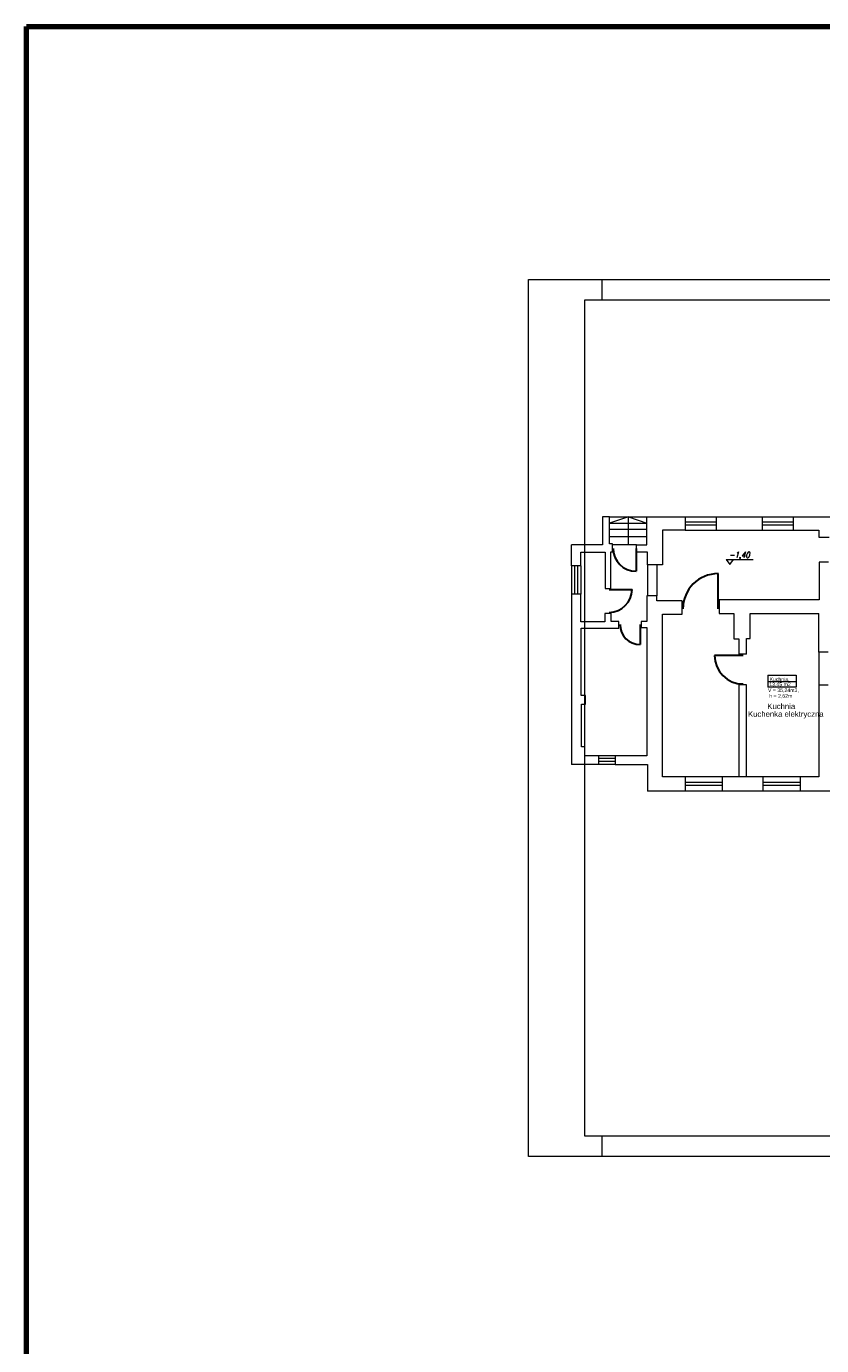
# Model space of a CAD drawing. Extents: x 34439 to 126910, y -74890 to 17912.
# Tile 134 of 144: x 111998 to 114690, y -50689 to -46221. Entities that reach past the tile are written whole.
import ezdxf

# ---------------------------------------------------------------- set-up
doc = ezdxf.new("R2010")
doc.units = 0
doc.header["$MEASUREMENT"] = 0
doc.linetypes.add('Przerywana długa', pattern=[1058333.301544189, 634999.990463, -423333.311081])
for name, color, linetype, lineweight in [('062', 62, 'Continuous', 0), ('_konstrukcja', 96, 'Continuous', 20), ('_stolarka', 82, 'Continuous', 30), ('Opisy_wymiary.2D77', 7, 'Continuous', 0), ('Opisy_wymiary.2D88', 8, 'Continuous', 0), ('WYMIARKI', 10, 'Continuous', 13)]:
    doc.layers.add(name, color=color, linetype=linetype, lineweight=lineweight)
doc.styles.add('GENERATED_STYLE_1', font='ARIAL.TTF')
doc.styles.add('ROMANS', font='SIMPLEX.SHX', dxfattribs={"width": 0.85, "oblique": 15, "height": 16})

msp = doc.modelspace()

# ---------------------------------------------------------------- linework, layer by layer
at = {"linetype": 'Continuous', "lineweight": 18}
for p, q in [((114507.8, -48418.3), (114604.3, -48418.3)), ((114507.8, -48418.3), (114507.8, -48458.5)), ((114604.3, -48418.3), (114604.3, -48458.5)), ((114507.8, -48438.9), (114604.3, -48438.9)), ((114604.3, -48458.5), (114507.8, -48458.5))]:
    msp.add_line(p, q, dxfattribs=at)
at = {"layer": '062', "linetype": 'Przerywana długa', "flags": 128}
msp.add_lwpolyline([(113697.5, -47078.3), (117897.5, -47078.3), (117897.5, -50048.3), (113697.5, -50048.3)], close=True, dxfattribs=at)
at = {"layer": '_konstrukcja', "ltscale": 50}
for p, q in [((113971.5, -47881.3), (113948.1, -47881.3)), ((113948.1, -47881.3), (113948.1, -47976.9)), ((113971.5, -47973), (113971.5, -47881.3)), ((113971.5, -47881.3), (114098.8, -47881.3)), ((114035.9, -47881.3), (113971.5, -47902.7)), ((114035.9, -47976.2), (114035.9, -47881.3)), ((114035.9, -47881.3), (114098.8, -47902.7)), ((114098.8, -47976.2), (114098.8, -47881.8)), ((114098.8, -47881.8), (114227.8, -47881.8)), ((114227.8, -47881.8), (114227.8, -47926.6)), ((114227.8, -47881.8), (114333, -47881.8)), ((114333, -47881.8), (114333, -47926.6)), ((114333, -47881.8), (114488.6, -47881.8)), ((114488.6, -47881.8), (114488.6, -47926.6)), ((114488.6, -47881.8), (114593.8, -47881.8)), ((114593.8, -47881.8), (114593.8, -47926.6)), ((114593.8, -47881.8), (114815.2, -47881.8)), ((113971.5, -47902.7), (114098.8, -47902.7)), ((113971.5, -47923.1), (114098.8, -47923.1)), ((114227.8, -47926.6), (114151.1, -47926.6)), ((114151.1, -47926.6), (114151.1, -48044.8)), ((114227.8, -47899.2), (114333, -47899.2)), ((114227.8, -47909.2), (114333, -47909.2)), ((114227.8, -47926.6), (114333, -47926.6)), ((114333, -47926.6), (114488.6, -47926.6)), ((114488.6, -47899.2), (114593.8, -47899.2)), ((114488.6, -47909.2), (114593.8, -47909.2)), ((114488.6, -47926.6), (114593.8, -47926.6)), ((114593.8, -47926.6), (114680.5, -47926.6)), ((114680.5, -47926.6), (114680.5, -47950.5)), ((113948.1, -47976.9), (113842.9, -47976.9)), ((113842.9, -48047.9), (113842.9, -47976.9)), ((113971.5, -47948.5), (114098.8, -47948.5)), ((113982.6, -47973), (113971.5, -47973)), ((113982.6, -47999.8), (113982.6, -47973)), ((114063.7, -47976.2), (113982.6, -47976.2)), ((114063.7, -48003), (114063.7, -47976.2)), ((114063.7, -47976.2), (114098.8, -47976.2)), ((114680.5, -47950.5), (114715.6, -47950.5)), ((113874.7, -48047.9), (113874.7, -48001.3)), ((113874.7, -48001.3), (113957.7, -48001.3)), ((113957.7, -48001.3), (113957.7, -48124.6)), ((113975.9, -48124.6), (113975.9, -47999.8)), ((113975.9, -47999.8), (113982.6, -47999.8)), ((114100.7, -48001.6), (114063.7, -48001.6)), ((114100.7, -48044.8), (114100.7, -48001.6)), ((113874.7, -48047.9), (113842.9, -48047.9)), ((113842.9, -48047.9), (113842.9, -48143.2)), ((113853.8, -48047.9), (113853.8, -48143.2)), ((113863.8, -48047.9), (113863.8, -48143.2)), ((113874.7, -48047.9), (113874.7, -48143.2)), ((114151.1, -48044.8), (114100.7, -48044.8)), ((114100.7, -48044.8), (114100.7, -48148.8)), ((114132.5, -48044.8), (114132.5, -48148.8)), ((114713.7, -48035.8), (114681.9, -48035.8)), ((114681.9, -48035.8), (114681.9, -48162.9)), ((113874.7, -48143.2), (113842.9, -48143.2)), ((113842.9, -48143.2), (113842.9, -48720)), ((113874.7, -48237.8), (113874.7, -48143.2)), ((113957.7, -48124.6), (113975.9, -48124.6)), ((114132.5, -48148.8), (114098.5, -48148.8)), ((114098.5, -48148.8), (114098.5, -48236)), ((114132.5, -48165.7), (114132.5, -48148.8)), ((114218.1, -48165.7), (114132.5, -48165.7)), ((114218.1, -48211.8), (114218.1, -48165.7)), ((114681.9, -48162.9), (114342.8, -48162.9)), ((114342.8, -48162.9), (114342.8, -48209.4)), ((113956.7, -48237.8), (113874.7, -48237.8)), ((113977.4, -48208.9), (113956.7, -48208.9)), ((113956.7, -48208.9), (113956.7, -48237.8)), ((113977.4, -48236.3), (113977.4, -48208.9)), ((114003.3, -48236.3), (113977.4, -48236.3)), ((114003.3, -48259.2), (114003.3, -48236.3)), ((114098.5, -48236), (114079.3, -48236)), ((114079.3, -48236), (114079.3, -48256.7)), ((114151.5, -48762.2), (114151.5, -48211.8)), ((114151.5, -48211.8), (114218.1, -48211.8)), ((114342.8, -48209.4), (114393, -48209.4)), ((114393, -48209.4), (114393, -48294.4)), ((114447.7, -48293.9), (114447.7, -48209.2)), ((114447.7, -48209.2), (114680.5, -48209.2)), ((114680.5, -48340.6), (114680.5, -48209.2)), ((113876.3, -48487.1), (113876.3, -48259.2)), ((113876.3, -48259.2), (114003.3, -48259.2)), ((114079.3, -48256.7), (114097.8, -48256.7)), ((114097.8, -48256.7), (114097.8, -48691.2)), ((114393, -48294.4), (114410, -48294.4)), ((114410, -48294.4), (114409.5, -48347)), ((114435.3, -48347), (114435.3, -48293.9)), ((114435.3, -48293.9), (114447.7, -48293.9)), ((114712.4, -48340.6), (114680.5, -48340.6)), ((114680.5, -48340.6), (114680.5, -48452.1)), ((114435.3, -48347), (114409.5, -48347)), ((114435.3, -48450.4), (114409.5, -48450.4)), ((114409.5, -48450.4), (114409.5, -48762.2)), ((114435.3, -48762.2), (114435.3, -48450.4)), ((114712.4, -48452.1), (114680.5, -48452.1)), ((114680.5, -48452.1), (114680.5, -48762.2)), ((113891.1, -48487.1), (113876.3, -48487.1)), ((113877.4, -48661), (113877.4, -48515.7)), ((113877.4, -48515.7), (113891.1, -48515.7)), ((113891.1, -48515.7), (113891.1, -48487.1)), ((113888.5, -48661), (113877.4, -48661)), ((113888.5, -48691.2), (113888.5, -48661)), ((113934.6, -48691.2), (113888.5, -48691.2)), ((113934.6, -48691.2), (113934.6, -48720)), ((113991.4, -48691.2), (113934.6, -48691.2)), ((114097.8, -48691.2), (113991.4, -48691.2)), ((113991.4, -48691.2), (113991.4, -48720)), ((113934.6, -48720), (113842.9, -48720)), ((113991.4, -48700.6), (113934.6, -48700.6)), ((113991.4, -48710.6), (113934.6, -48710.6)), ((113991.4, -48720), (113934.6, -48720)), ((113991.4, -48720), (114100.7, -48720)), ((114100.7, -48720), (114100.7, -48810.3)), ((114227.8, -48762.2), (114151.5, -48762.2)), ((114227.8, -48762.2), (114227.8, -48810.3)), ((114353.4, -48762.2), (114227.8, -48762.2)), ((114353.4, -48781.9), (114227.8, -48781.9)), ((114353.4, -48762.2), (114353.4, -48810.3)), ((114491.6, -48762.2), (114353.4, -48762.2)), ((114491.6, -48762.2), (114491.6, -48810.3)), ((114617.2, -48762.2), (114491.6, -48762.2)), ((114617.2, -48781.9), (114491.6, -48781.9)), ((114680.5, -48762.2), (114617.2, -48762.2)), ((114617.2, -48762.2), (114617.2, -48810.3)), ((114227.8, -48810.3), (114100.7, -48810.3)), ((114353.4, -48791.9), (114227.8, -48791.9)), ((114353.4, -48810.3), (114227.8, -48810.3)), ((114491.6, -48810.3), (114353.4, -48810.3)), ((114617.2, -48791.9), (114491.6, -48791.9)), ((114617.2, -48810.3), (114491.6, -48810.3)), ((114757.5, -48810.3), (114617.2, -48810.3))]:
    msp.add_line(p, q, dxfattribs=at)
at = {"layer": '_konstrukcja', "lineweight": 80, "ltscale": 50}
msp.add_lwpolyline([(111997.7, -46220.8), (126910.5, -46220.8), (126910.5, -64091.9), (111997.7, -64091.9)], close=True, dxfattribs=at)
at = {"layer": '_stolarka', "linetype": 'ByBlock', "ltscale": 50}
for p, q in [((114061.9, -47988.5), (114061.9, -48066.3)), ((114339.7, -48193.3), (114339.7, -48074)), ((113970.6, -48127.6), (114048.3, -48127.6)), ((114075.3, -48246.6), (114075.3, -48314.2)), ((114424.2, -48351), (114327.7, -48351))]:
    msp.add_line(p, q, dxfattribs=at)
for centre, radius, start, end in [((114061.9, -47988.5), 77.7, 180, 270), ((114339.7, -48193.3), 119.2, 90, 180), ((113970.6, -48127.6), 77.7, 270, 0), ((114075.3, -48246.6), 67.6, 180, 270), ((114424.2, -48351), 96.6, 180, 270)]:
    msp.add_arc(centre, radius, start, end, dxfattribs=at)
at = {"layer": 'Opisy_wymiary.2D77', "linetype": 'Continuous'}
for p, q in [((117827.5, -47148.3), (113887.5, -47148.3)), ((113887.5, -47148.3), (113887.5, -49978.3)), ((113887.5, -49978.3), (117827.5, -49978.3))]:
    msp.add_line(p, q, dxfattribs=at)
at = {"layer": 'Opisy_wymiary.2D88', "linetype": 'Continuous'}
for p, q in [((113947.5, -47148.3), (113947.5, -47078.3)), ((113947.5, -50048.3), (113947.5, -49978.3))]:
    msp.add_line(p, q, dxfattribs=at)
at = {"layer": 'WYMIARKI'}
msp.add_line((114367.5, -48025.9), (114458, -48025.9), dxfattribs=at)
msp.add_lwpolyline([(114367.5, -48025.9), (114379.4, -48043.3), (114391.3, -48025.9)], dxfattribs=at)

# ---------------------------------------------------------------- texts
at = {"linetype": 'Continuous', "style": 'GENERATED_STYLE_1'}
for s, insert, char_height, attachment_point in [('Kuchnia.', (114513.8, -48438.2), 12.5, 7), ('V = 35,24m3,', (114508.5, -48462.5), 12.5, 1), ('13,45 m2', (114512.8, -48442.7), 12.5, 1), ('Kuchnia', (114506.2, -48533), 18.75, 7), ('h = 2,62m', (114512.8, -48481.9), 12.5, 1), ('Kuchenka elektryczna', (114440.8, -48564.6), 18.75, 7)]:
    msp.add_mtext(s, dxfattribs=dict(at, insert=insert, char_height=char_height, attachment_point=attachment_point))
at = {"layer": 'WYMIARKI', "style": 'ROMANS', "oblique": 15, "width": 0.85}
msp.add_attdef('-1,40', (114376.5, -48020.7), '%%p0.00', height=20, dxfattribs=at)

doc.saveas('drawing.dxf')
